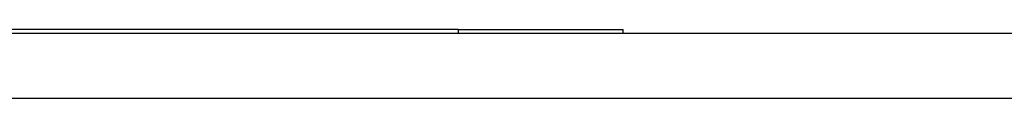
# Model space of a CAD drawing. Header units: inches. Extents: x 11 to 342, y 26 to 169.
# Tile 115 of 218: x 47.257 to 48.75, y 169.082 to 169.187. Entities that reach past the tile are written whole.
import ezdxf

# ---------------------------------------------------------------- set-up
doc = ezdxf.new("R2010")
doc.units = ezdxf.units.IN
doc.header["$MEASUREMENT"] = 0
doc.layers.add('Visible Edges(ANSI)', color=7, linetype='Continuous', lineweight=25)
doc.layers.add('Visible Tangent Edges(ANSI)', color=7, linetype='Continuous', lineweight=25)

msp = doc.modelspace()

# ---------------------------------------------------------------- linework, layer by layer
at = {"layer": 'Visible Edges(ANSI)'}
for p, q in [((10.6194, 169.1806), (82.2244, 169.1806)), ((47.9219, 169.1866), (46.9886, 169.1866)), ((47.9219, 169.1866), (48.1719, 169.1866)), ((48.1719, 169.1806), (48.1719, 169.1866))]:
    msp.add_line(p, q, dxfattribs=at)
at = {"layer": 'Visible Tangent Edges(ANSI)'}
for p, q in [((47.9219, 169.1866), (47.9219, 169.1806)), ((82.2244, 169.0816), (10.6194, 169.0816))]:
    msp.add_line(p, q, dxfattribs=at)

doc.saveas('drawing.dxf')
